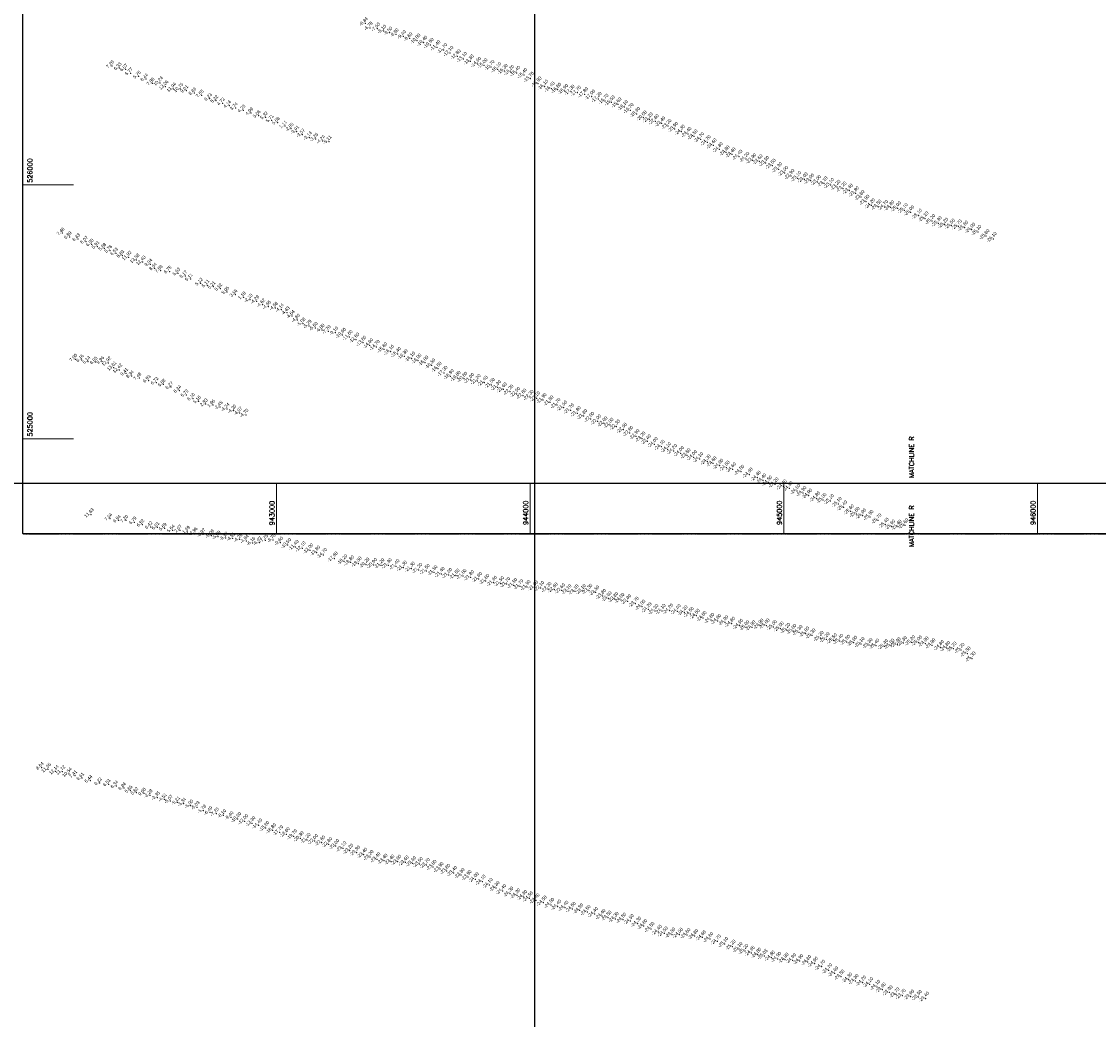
# Model space of a CAD drawing. Header units: feet. Extents: x 923032 to 950902, y 470215 to 606658.
# Tile 14 of 66: x 941995 to 946240, y 522712 to 526644. Entities that reach past the tile are written whole.
import ezdxf
from ezdxf.enums import TextEntityAlignment as Align

# ---------------------------------------------------------------- set-up
doc = ezdxf.new("R2010")
doc.units = ezdxf.units.FT
doc.header["$MEASUREMENT"] = 0
doc.header["$XCLIPFRAME"] = 0
doc.header["$PDSIZE"] = 100
doc.linetypes.add('DASHED', pattern=[0.75, 0.5, -0.25])
doc.linetypes.add('DASHED2', pattern=[0.375, 0.25, -0.125])
doc.layers.add('ALIGNSPACE-24x36', color=1, linetype='DASHED2', plot=False)
for name, color, linetype in [('ELEV8', 7, 'Continuous'), ('GRID-LABELS-X', 7, 'Continuous'), ('GRID-LABELS-Y', 7, 'Continuous'), ('GRID-TICKS-X', 7, 'Continuous'), ('GRID-TICKS-Y', 7, 'Continuous'), ('MATCHLINE', 7, 'DASHED'), ('POINTS8', 7, 'Continuous')]:
    doc.layers.add(name, color=color, linetype=linetype)
doc.layers.add('MrSID', color=251, linetype='Continuous', transparency=0.2)
doc.styles.add('MM-STANDARD', font='txt', dxfattribs={"height": 1})
doc.styles.get("Standard").update_dxf_attribs({"font": 'simplex.shx'})
picture_1 = doc.add_image_def('image4.sid', size_in_pixel=(6320, 6970))
picture_2 = doc.add_image_def('image6.sid', size_in_pixel=(6316, 6967))

msp = doc.modelspace()

# ---------------------------------------------------------------- linework, layer by layer
at = {"layer": 'ALIGNSPACE-24x36'}
for points in [[(942000, 528881.2), (948900.2, 528881.2), (948900.2, 524625.3), (942000, 524625.3)], [(941000, 524825.3), (947900.2, 524825.3), (947900.2, 520569.5), (941000, 520569.5)]]:
    msp.add_lwpolyline(points, close=True, dxfattribs=at)
at = {"layer": 'GRID-TICKS-X', "const_width": 4, "flags": 128}
for points in [[(942000, 524825.3), (942000, 524625.3)], [(943000, 524825.3), (943000, 524625.3)], [(944000, 524825.3), (944000, 524625.3)], [(945000, 524825.3), (945000, 524625.3)], [(946000, 524825.3), (946000, 524625.3)]]:
    msp.add_lwpolyline(points, dxfattribs=at)
at = {"layer": 'GRID-TICKS-Y', "const_width": 4, "flags": 128}
for points in [[(942000, 526000), (942200, 526000)], [(942000, 525000), (942200, 525000)]]:
    msp.add_lwpolyline(points, dxfattribs=at)
at = {"layer": 'MATCHLINE'}
for p, q in [((942000, 524825.3), (948000, 524825.3)), ((942000, 524625.3), (948000, 524625.3))]:
    msp.add_line(p, q, dxfattribs=at)
at = {"layer": 'POINTS8', "color": 250, "linetype": 'Continuous', "lineweight": 0, "transparency": 33554687}
for p in [(943350, 526636.9, -6.8), (943368.8, 526619, -6.8), (943397.6, 526615.8, -7.5), (943421.9, 526607.1, -8.1), (943446.3, 526599.7, -8.5), (943471.1, 526593.1, -8.8), (943500, 526585.6, -9.4), (943525.5, 526577.3, -9.6), (943553.5, 526568.6, -10), (943580.1, 526560.4, -10.4), (943606.1, 526551.5, -10.9), (943632.7, 526542.2, -11.4), (943658.8, 526531.2, -11.7), (943683.6, 526520, -12.1), (943712.4, 526506.8, -12.8), (942351.1, 526468.6, 7.2), (942380.8, 526460.9, 6.3), (942405, 526455.6, 6.1), (943736.9, 526496.8, -13.1), (943764, 526486.5, -13.8), (943792.6, 526477.2, -14.6), (943817.8, 526471.7, -15), (943845.6, 526464.4, -15.7), (943872.1, 526455.9, -16.1), (942425.2, 526440.3, 5.8), (942456.8, 526427.9, 5.8), (942486, 526417.5, 6.4), (943897.6, 526449.3, -16.3), (943922.7, 526445.7, -16.2), (943946.9, 526441.6, -16.4), (943974.9, 526432.9, -16.4), (944001.1, 526418.3, -15.7), (942510.8, 526400.7, 7.9), (942541.2, 526402.3, 10.2), (942562.4, 526387.4, 13.1), (942593, 526378.3, 11.9), (942620.6, 526377.5, 10.7), (942643.9, 526371.6, 9), (944031.2, 526399.5, -15.9), (944056.5, 526387.3, -16.1), (944083, 526379.4, -16.4), (944108.7, 526374.9, -16.6), (944135.5, 526370.4, -16.9), (942675.8, 526362.5, 8.7), (942704.8, 526353.1, 7.7), (942737.1, 526340, 6.2), (942762.1, 526331.9, 5.2), (944161, 526367.3, -17.3), (944186.2, 526363.6, -17.7), (944214.7, 526357.2, -17.8), (944241.9, 526348.3, -17), (944268.1, 526339.2, -17.2), (944294.8, 526331.5, -16.7), (942787.8, 526322.1, 4.7), (942813.4, 526311.9, 4.2), (942839.2, 526303.4, 3.7), (942869.2, 526294.4, 4.2), (944319.7, 526325.2, -15.5), (944346, 526317.2, -15.6), (944371.4, 526306.9, -16.1), (944394.1, 526294.7, -16.7), (942899.7, 526283.5, 5), (942929.1, 526273.1, 5.1), (942957.8, 526266.9, 5.3), (942980.6, 526255.2, 5.7), (943004.6, 526246.1, 5.1), (944419.3, 526279.7, -18.3), (944445.7, 526265.5, -20), (944469.6, 526258.1, -21.2), (944493.4, 526250.9, -22.6), (944518.4, 526242.6, -23.4), (943032.8, 526231.8, 1.1), (943057.1, 526221.2, -2.8), (943079.1, 526210, -3.9), (944543.2, 526232.7, -23.2), (944569.3, 526220.7, -23.9), (944596.3, 526209.9, -24.3), (944622.1, 526201, -24.4), (943101.7, 526197.6, -3.6), (943129.9, 526187, -3.1), (943153.7, 526181.2, -3.3), (943181.4, 526172.6, -4.2), (943206.7, 526171, -5.1), (944646, 526191.5, -24.5), (944671.9, 526180.2, -24.7), (944698.3, 526168.3, -24.7), (944721.4, 526155.8, -24.6), (944745.8, 526140.8, -24.8), (944772.1, 526128.2, -24.8), (944795.8, 526120.3, -24.4), (944822.8, 526111.1, -24.4), (944850.2, 526102.2, -24.2), (944877.3, 526097.1, -23.9), (944902.6, 526093.1, -23.6), (944928.1, 526086.5, -23.5), (944954.2, 526075.7, -23.5), (944979.5, 526061.7, -23.3), (945003, 526047.7, -23), (945027.8, 526034.9, -22.9), (945054.5, 526026.5, -23.1), (945080.4, 526021.8, -23), (945105.4, 526016.9, -23), (945132.2, 526011.6, -23), (945158.4, 526005.8, -23.1), (945183.9, 525999.5, -23.1), (945209.2, 525992.6, -23.2), (945233.3, 525985.6, -23.2), (945258.1, 525977.4, -23.4), (945282.4, 525966.6, -23.8), (945303.9, 525952, -23.8), (945323.4, 525933.8, -23.9), (945345.2, 525919.4, -24.2), (945370.9, 525914.7, -24.5), (945396.8, 525913.1, -24.7), (945421.3, 525911.6, -24.8), (945448.2, 525907.6, -25), (945474.8, 525900.5, -25.1), (945499.7, 525891.9, -25), (945530.6, 525878.8, -25.1), (945556.3, 525867.8, -25.1), (945583.2, 525857.4, -25.2), (945608.8, 525848.9, -25.3), (945633.6, 525843.1, -25.2), (945660.4, 525839.5, -25.5), (945687.5, 525836.4, -25.7), (945712.8, 525831.8, -25.6), (945740.4, 525823.7, -26), (942156, 525810.1, 7.5), (942184.1, 525795.3, 6.9), (942217.4, 525786.9, 6.4), (942249, 525776.6, 6.1), (945764.4, 525814.7, -26.1), (945796.5, 525798.3, -25.8), (945824.9, 525787.2, -26.1), (942270.9, 525766.5, 6), (942294.1, 525757.2, 5.9), (942320.8, 525749.7, 5.7), (942344.1, 525741.3, 5.8), (942367.2, 525730.5, 6.5), (942392, 525722, 8.8), (942417, 525714.9, 11.9), (942447.9, 525704.2, 13.6), (942472.7, 525696, 12.4), (942502.2, 525687.8, 9), (942520.2, 525671.8, 8.6), (942543, 525662.6, 7.9), (942578.2, 525659, 6.7), (942612.2, 525652, 5.6), (942640.2, 525641.1, 5.2), (942661.8, 525629.7, 5.1), (942701.5, 525612, 5.1), (942727.6, 525604.8, 5.1), (942751.2, 525598.8, 5.2), (942777.9, 525591.2, 5.5), (942805.4, 525578, 5.1), (942837.6, 525567.2, 3.6), (942871, 525557.6, 1.2), (942895.5, 525547.6, -2.1), (942921.5, 525541, -4.3), (942945.6, 525528.4, -4.6), (942968.4, 525520, -4.5), (942995.6, 525515.3, -4.6), (943019.2, 525508.8, -4.1), (943041.6, 525497.4, -4.4), (943061.2, 525483.2, -4.6), (943082.6, 525468.3, -4.9), (943103.8, 525453.4, -5.1), (943128.3, 525444.6, -5.3), (943152.4, 525435.8, -5.5), (943179.1, 525429, -6.8), (943203.9, 525422.9, -7.7), (943232.5, 525417.6, -9.1), (943260.1, 525409.4, -10.6), (943286.4, 525400.6, -11.6), (943312.8, 525390.6, -12.6), (943340.4, 525378.1, -13.6), (943367.2, 525368.5, -14.6), (943393.6, 525361.5, -14.7), (943423.3, 525352, -15.6), (942206.5, 525312.7, 7), (942231.7, 525310.8, 6.2), (943449.4, 525342.6, -16.1), (943476.9, 525333.5, -16.4), (943503.7, 525324.9, -16.3), (943532.5, 525315.7, -16.1), (942257.5, 525304, 6.1), (942286.2, 525301.9, 7), (942312.2, 525303.4, 10), (942336.9, 525298.5, 12.9), (942357.6, 525280.2, 13.6), (942380.1, 525271.1, 12.4), (943557.5, 525308.2, -16), (943584.9, 525299.9, -16), (943611.9, 525288.8, -16.5), (943637, 525275.8, -16.6), (942406.9, 525257.1, 9.4), (942429.5, 525247.5, 8.3), (942458.9, 525238.8, 7.5), (942496.1, 525229.2, 6.9), (943660.6, 525259.6, -17.3), (943685.6, 525246.3, -18.9), (943712.3, 525239.9, -19.8), (943738.4, 525236.1, -20.6), (943765.3, 525231.3, -21), (943791.3, 525227, -21.2), (942526.5, 525221.6, 6.7), (942554.3, 525214.1, 6.7), (942584.1, 525203.5, 6.3), (942616.3, 525189.2, 6.3), (943819.1, 525220.6, -21.4), (943846.5, 525212.1, -21.5), (943871.2, 525203.1, -21.3), (943894.1, 525194.2, -21.6), (943920.3, 525185.4, -22.2), (942644.7, 525172.9, 5.7), (942670.2, 525158.5, 6.1), (942693.8, 525147.8, 5.2), (943946.4, 525176.7, -22.5), (943971.4, 525169.7, -22.6), (943999.6, 525164.7, -22.3), (944024.8, 525159.2, -22.1), (944050.9, 525152.6, -21.9), (944078.2, 525143, -21.8), (942720.7, 525136.6, 2.8), (942749.3, 525132.4, 2), (942777.6, 525124.7, -2.5), (942804.5, 525116.8, -4.2), (942831.1, 525110.3, -4.2), (942854.8, 525102.1, -4.1), (944105.7, 525132.8, -21.7), (944131.3, 525122.8, -21.5), (944158.9, 525111.3, -21.7), (944185.9, 525100.3, -21.8), (942879.1, 525094, -4.7), (944211, 525089.4, -21.8), (944238.9, 525078.2, -22), (944265.6, 525068.1, -22), (944290.9, 525060.3, -22), (944314.5, 525054.8, -22), (944340.1, 525047.9, -22.3), (944367.3, 525035.5, -22.6), (944392.3, 525022.9, -22.8), (944417.1, 525010.1, -22.9), (944440.7, 525000.3, -23.2), (944462.3, 524989.9, -23.4), (944489.6, 524978.5, -24), (944516.5, 524968.2, -24.1), (944541.6, 524958.9, -24.1), (944565.1, 524951.6, -24.2), (944592.4, 524943.1, -24), (944618.5, 524934.8, -23.8), (944643.7, 524927.3, -24), (944668, 524919.8, -24.1), (944697.8, 524910.2, -24.3), (944721, 524902.6, -24.6), (944746.9, 524893.6, -24.6), (944772.9, 524885.9, -24.5), (944797.4, 524879.5, -24.6), (944830.4, 524869.7, -24.5), (944863.8, 524858.4, -24.6), (944895.5, 524846.2, -24.4), (944917.1, 524835.6, -24.4), (944940.1, 524827.2, -24.5), (944965.2, 524820.3, -24.2), (944997.4, 524811.9, -24.4), (945021.6, 524804.9, -24.3), (945051, 524794.3, -24.5), (945075, 524785.7, -24.9), (945097.5, 524776, -24.9), (945128.6, 524764.5, -24.8), (945154.1, 524759.1, -25), (945183.6, 524754.4, -25.1), (945214.4, 524743, -25.1), (945235.5, 524729.2, -25.4), (942268.7, 524700.8, 11.6), (942344.3, 524685.1, 7.5), (942377.9, 524677.9, 6.9), (942406.9, 524678, 7.2), (945262.6, 524713.7, -25.6), (945284.9, 524703.9, -25.6), (945309.9, 524697.4, -25.9), (945339.6, 524691.8, -25.9), (945370.9, 524678.2, -25.7), (942440.2, 524671, 6.8), (942471.2, 524661.6, 6.5), (942503.3, 524652.7, 6.4), (942530.2, 524650.3, 6), (942558.9, 524646.5, 5.7), (942590.5, 524639.6, 5.6), (942619.2, 524638.9, 2.1), (942648.9, 524632.8, -1.7), (945400.1, 524660.8, -25.4), (945424.7, 524654.1, -25.6), (945450, 524653.3, -25.4), (945477.2, 524658.4, -25.6), (942678.5, 524627.9, -3), (942709.9, 524622.8, -4), (942743.5, 524618.4, -5.1), (942769.1, 524613.6, -5.7), (942799, 524608.9, -6.2), (942827.3, 524607.2, -4.5), (942855.2, 524603, -4.3), (942880.4, 524597.6, -4.9), (942906.2, 524589.2, -6.2), (942932.1, 524590.2, -7), (942956.3, 524599.7, -7.7), (942986.3, 524601.4, -8.7), (943015.7, 524590, -9.6), (943043.9, 524580.8, -10.5), (943073.8, 524573.5, -11.4), (943101.3, 524567.9, -12.1), (943131.4, 524560.1, -13), (943158.2, 524551.7, -13.8), (943185.2, 524542, -14.7), (943227.7, 524527.8, -17.6), (943265.4, 524517, -18.2), (943292, 524512.5, -18.8), (943322, 524508.2, -19.5), (943352.4, 524504, -20.2), (943382.6, 524502.2, -20.9), (943411.5, 524501.4, -21.2), (943440.9, 524501.5, -21.3), (943471.3, 524497.6, -21.4), (943500.3, 524491.9, -21.3), (943532, 524488, -21.3), (943560.8, 524483.1, -21.2), (943590.9, 524479.1, -21.5), (943620.7, 524474.1, -21.5), (943649.6, 524466.9, -21.4), (943678.6, 524463.1, -21.6), (943707.9, 524460.3, -21.6), (943735.2, 524459.5, -21.8), (943765.5, 524454, -21.8), (943796.4, 524447.4, -21.8), (943825, 524439.5, -21.6), (943855.4, 524432.3, -21.6), (943883.4, 524430.9, -21.5), (943907.4, 524427.4, -21.7), (943935.4, 524423, -21.5), (943959.2, 524418.6, -21.7), (943987.6, 524415.8, -21.9), (944017.2, 524413.6, -21.9), (944041.7, 524411.3, -22.1), (944070.4, 524408, -22.3), (944094.7, 524405.7, -22.6), (944123.8, 524402.5, -22.6), (944148.8, 524398.9, -23.1), (944177.1, 524398.3, -23.1), (944205.7, 524399.6, -23.1), (944231.4, 524400.8, -23.3), (944258.3, 524394.4, -23.5), (944285.1, 524380.9, -23.8), (944307.4, 524371.2, -23.8), (944333.3, 524368.2, -23.8), (944357.6, 524364.9, -24), (944383.7, 524359.6, -23.8), (944414.4, 524349.9, -23.7), (944440.3, 524338, -24), (944465.4, 524327.8, -24.3), (944491.7, 524320.8, -24.3), (944520.1, 524321.6, -24.1), (944549.6, 524322.5, -24.2), (944580.2, 524320.4, -24.4), (944607, 524315.9, -24.2), (944631.4, 524309.7, -24.5), (944654.7, 524302.2, -24.5), (944681.7, 524293.5, -24.8), (944712, 524286.1, -24.8), (944739, 524282.2, -24.6), (944767.4, 524276.5, -24.9), (944793.8, 524270.8, -24.8), (944825.3, 524262.8, -24.9), (944850.2, 524256.9, -25), (944874.5, 524256.3, -24.9), (944905.9, 524263.3, -24.9), (944930.1, 524263.9, -25), (944958.3, 524258.7, -25), (944985.7, 524252.2, -25), (945011.5, 524246.7, -25.2), (945035.4, 524242.6, -25), (945059.9, 524237.8, -25.3), (945086.4, 524232.2, -25), (945110.8, 524225, -25.3), (945143, 524215.2, -25.2), (945166.6, 524209.9, -25.2), (945195.7, 524205.4, -25.5), (945220.2, 524203.3, -25.4), (945247.7, 524199.7, -25.5), (945275.3, 524195.9, -25), (945304.1, 524191, -25.1), (945335.9, 524186.9, -25.3), (945362.5, 524184.5, -25.4), (945396.5, 524182.4, -25.4), (945422, 524184.4, -25.5), (945447, 524189.8, -25.4), (945471, 524194.9, -25.3), (945503.8, 524197.8, -25.2), (945530.6, 524197, -25), (945556.9, 524193.1, -24.9), (945583.8, 524185.8, -24.9), (945617.2, 524178.7, -24.8), (945641.7, 524175.3, -24.8), (945667.4, 524172.7, -25.2), (945698.5, 524167.9, -25.2), (945722.4, 524153.7, -25.5), (945741.9, 524133.8, -25.3), (942074.1, 523703.8, 8.6), (942099.6, 523697.4, 11.5), (942129.7, 523689.2, 12.1), (942155.7, 523687.5, 11.7), (942181.7, 523679.2, 10.5), (942205.6, 523672, 7.4), (942233.4, 523662.8, 6.6), (942265.7, 523652.8, 6.4), (942303.5, 523643.4, 6.2), (942338, 523638.5, 6.5), (942368.4, 523631.4, 6.3), (942398.5, 523623.8, 6.8), (942424, 523612.9, 5.6), (942447.6, 523605.3, 0.8), (942477.1, 523602.6, 0), (942501, 523595, -2.3), (942530.6, 523586.2, -3.3), (942557.3, 523579.5, -4.5), (942581.3, 523572.5, -5.1), (942609.5, 523566.9, -5.2), (942633.7, 523561.6, -5.3), (942661.7, 523554, -5), (942687, 523548.1, -5), (942712.1, 523534.3, -5.8), (942737.2, 523527.4, -6.5), (942762.8, 523522.6, -7.2), (942791, 523516.1, -8.1), (942820.2, 523508.3, -9.4), (942847.1, 523501.5, -10.6), (942874.8, 523492.8, -12), (942903.2, 523485, -13.3), (942929.6, 523476.3, -14.4), (942957.8, 523465.8, -15.6), (942984.6, 523456.8, -16.8), (943012.1, 523449.2, -17.7), (943038.5, 523441.7, -18.6), (943067.5, 523433.2, -19.7), (943093.8, 523425.4, -20.3), (943120.8, 523419, -21.2), (943149.9, 523414.3, -22), (943178.3, 523408.8, -22.6), (943205.6, 523402.4, -22.8), (943233.7, 523394.8, -23), (943261.8, 523385.7, -23.1), (943288.5, 523376.7, -23.2), (943315.7, 523369, -23.3), (943343.8, 523360.6, -23.4), (943369.1, 523351.3, -23.2), (943396, 523342.8, -23.4), (943424, 523336.9, -23.4), (943451.1, 523334, -23.4), (943477.8, 523333, -23.6), (943507.6, 523330.3, -23.6), (943536.7, 523327, -23.6), (943563.6, 523324.2, -23.5), (943591, 523320.1, -23.7), (943617.2, 523313, -23.8), (943644.8, 523304.7, -23.9), (943671.1, 523297.1, -23.8), (943698.3, 523289, -23.4), (943727.6, 523280.7, -23.9), (943755.4, 523273, -23.9), (943783.4, 523264, -24), (943810.9, 523254.4, -24.1), (943838.5, 523241.5, -24.1), (943865.6, 523229.3, -24.3), (943891.5, 523217.6, -24.4), (943919.9, 523207.7, -24.3), (943947.3, 523200.6, -24.3), (943974, 523194.5, -24.3), (943997.2, 523188.5, -24.5), (944023.3, 523181.2, -24.4), (944051.8, 523172, -24.5), (944081.3, 523163.3, -24.5), (944108.7, 523156.4, -24.4), (944136.9, 523151.8, -24.4), (944166.3, 523147.3, -24.5), (944195.5, 523141.4, -24.5), (944224.6, 523134.6, -24.5), (944253.6, 523126.7, -24.4), (944283.1, 523119.2, -24.4), (944306.6, 523113.1, -24.5), (944335, 523108.1, -24.3), (944365.3, 523104.6, -24.5), (944394.9, 523099.1, -24.5), (944423.9, 523089.3, -24.3), (944447.8, 523079.9, -24.6), (944476.2, 523068.3, -24.5), (944505.1, 523057, -24.4), (944528.7, 523050.7, -24.5), (944558.5, 523046.4, -24.5), (944588, 523045.6, -24.5), (944617.9, 523044, -24.6), (944648.6, 523040.3, -24.8), (944679, 523034.9, -24.6), (944708.1, 523028.2, -24.6), (944737.6, 523019, -24.7), (944767.1, 523008.6, -25.1), (944796.1, 522998.6, -25.2), (944823.2, 522989, -25.1), (944846, 522981.5, -25.2), (944871.6, 522974.2, -24.9), (944897.2, 522966.8, -24.8), (944922.3, 522961.3, -25.1), (944950.8, 522955.4, -24.8), (944975.9, 522950.5, -24.9), (945004.7, 522947.1, -24.9), (945034.1, 522944.9, -24.9), (945062.6, 522942, -24.9), (945094.2, 522937.7, -24.8), (945120.7, 522931.3, -24.9), (945148.6, 522919.2, -24.7), (945176.7, 522905.3, -24.7), (945200.3, 522893.3, -24.6), (945225.2, 522880.5, -24.5), (945255.3, 522869.1, -24.3), (945280.9, 522862.8, -24.3), (945310.6, 522856.8, -24.2), (945337.9, 522850.8, -24.1), (945366.5, 522840.3, -24.1), (945388, 522829.5, -23.9), (945415.3, 522818.6, -23.9), (945441.9, 522810.2, -23.7), (945466.5, 522804.9, -23.7), (945499.3, 522801.8, -23.6), (945530.4, 522799.7, -23.5), (945558.4, 522793.7, -23.4)]:
    msp.add_point(p, dxfattribs=at)

# ---------------------------------------------------------------- texts
at = {"layer": 'ELEV8', "color": 18, "true_color": 0x000000, "transparency": 33554687, "style": 'MM-STANDARD'}
for s, p in [('-6.84', (943350, 526636.9, -6.8)), ('-6.78', (943368.8, 526619, -6.8)), ('-7.50', (943397.6, 526615.8, -7.5)), ('-8.10', (943421.9, 526607.1, -8.1)), ('-8.50', (943446.3, 526599.7, -8.5)), ('-8.80', (943471.1, 526593.1, -8.8)), ('-9.40', (943500, 526585.6, -9.4)), ('-9.60', (943525.5, 526577.3, -9.6)), ('-10.00', (943553.5, 526568.6, -10)), ('-10.40', (943580.1, 526560.4, -10.4)), ('-10.90', (943606.1, 526551.5, -10.9)), ('-11.40', (943632.7, 526542.2, -11.4)), ('-11.70', (943658.8, 526531.2, -11.7)), ('-12.10', (943683.6, 526520, -12.1)), ('-12.80', (943712.4, 526506.8, -12.8)), ('-13.10', (943736.9, 526496.8, -13.1)), ('-13.80', (943764, 526486.5, -13.8)), ('-14.60', (943792.6, 526477.2, -14.6)), ('-15.00', (943817.8, 526471.7, -15)), ('7.20', (942351.1, 526468.6, 7.2)), ('6.33', (942380.8, 526460.9, 6.3)), ('6.07', (942405, 526455.6, 6.1)), ('5.77', (942425.2, 526440.3, 5.8)), ('-15.70', (943845.6, 526464.4, -15.7)), ('-16.10', (943872.1, 526455.9, -16.1)), ('-16.30', (943897.6, 526449.3, -16.3)), ('-16.20', (943922.7, 526445.7, -16.2)), ('-16.40', (943946.9, 526441.6, -16.4)), ('-16.40', (943974.9, 526432.9, -16.4)), ('5.76', (942456.8, 526427.9, 5.8)), ('6.44', (942486, 526417.5, 6.4)), ('7.86', (942510.8, 526400.7, 7.9)), ('10.24', (942541.2, 526402.3, 10.2)), ('13.06', (942562.4, 526387.4, 13.1)), ('-15.70', (944001.1, 526418.3, -15.7)), ('-15.90', (944031.2, 526399.5, -15.9)), ('-16.10', (944056.5, 526387.3, -16.1)), ('11.94', (942593, 526378.3, 11.9)), ('10.75', (942620.6, 526377.5, 10.7)), ('9.01', (942643.9, 526371.6, 9)), ('8.66', (942675.8, 526362.5, 8.7)), ('7.65', (942704.8, 526353.1, 7.7)), ('-16.40', (944083, 526379.4, -16.4)), ('-16.60', (944108.7, 526374.9, -16.6)), ('-16.90', (944135.5, 526370.4, -16.9)), ('-17.30', (944161, 526367.3, -17.3)), ('-17.70', (944186.2, 526363.6, -17.7)), ('-17.80', (944214.7, 526357.2, -17.8)), ('-17.00', (944241.9, 526348.3, -17)), ('6.23', (942737.1, 526340, 6.2)), ('5.22', (942762.1, 526331.9, 5.2)), ('4.72', (942787.8, 526322.1, 4.7)), ('4.16', (942813.4, 526311.9, 4.2)), ('-17.20', (944268.1, 526339.2, -17.2)), ('-16.70', (944294.8, 526331.5, -16.7)), ('-15.50', (944319.7, 526325.2, -15.5)), ('-15.60', (944346, 526317.2, -15.6)), ('-16.10', (944371.4, 526306.9, -16.1)), ('3.74', (942839.2, 526303.4, 3.7)), ('4.23', (942869.2, 526294.4, 4.2)), ('4.99', (942899.7, 526283.5, 5)), ('5.06', (942929.1, 526273.1, 5.1)), ('5.32', (942957.8, 526266.9, 5.3)), ('-16.70', (944394.1, 526294.7, -16.7)), ('-18.30', (944419.3, 526279.7, -18.3)), ('-20.00', (944445.7, 526265.5, -20)), ('-21.20', (944469.6, 526258.1, -21.2)), ('5.71', (942980.6, 526255.2, 5.7)), ('5.08', (943004.6, 526246.1, 5.1)), ('1.11', (943032.8, 526231.8, 1.1)), ('-2.85', (943057.1, 526221.2, -2.8)), ('-22.60', (944493.4, 526250.9, -22.6)), ('-23.40', (944518.4, 526242.6, -23.4)), ('-23.20', (944543.2, 526232.7, -23.2)), ('-23.90', (944569.3, 526220.7, -23.9)), ('-3.91', (943079.1, 526210, -3.9)), ('-3.57', (943101.7, 526197.6, -3.6)), ('-3.14', (943129.9, 526187, -3.1)), ('-3.26', (943153.7, 526181.2, -3.3)), ('-24.30', (944596.3, 526209.9, -24.3)), ('-24.40', (944622.1, 526201, -24.4)), ('-24.50', (944646, 526191.5, -24.5)), ('-24.70', (944671.9, 526180.2, -24.7)), ('-4.24', (943181.4, 526172.6, -4.2)), ('-5.11', (943206.7, 526171, -5.1)), ('-24.70', (944698.3, 526168.3, -24.7)), ('-24.60', (944721.4, 526155.8, -24.6)), ('-24.80', (944745.8, 526140.8, -24.8)), ('-24.80', (944772.1, 526128.2, -24.8)), ('-24.40', (944795.8, 526120.3, -24.4)), ('-24.40', (944822.8, 526111.1, -24.4)), ('-24.20', (944850.2, 526102.2, -24.2)), ('-23.90', (944877.3, 526097.1, -23.9)), ('-23.60', (944902.6, 526093.1, -23.6)), ('-23.50', (944928.1, 526086.5, -23.5)), ('-23.50', (944954.2, 526075.7, -23.5)), ('-23.30', (944979.5, 526061.7, -23.3)), ('-23.00', (945003, 526047.7, -23)), ('-22.90', (945027.8, 526034.9, -22.9)), ('-23.10', (945054.5, 526026.5, -23.1)), ('-23.00', (945080.4, 526021.8, -23)), ('-23.00', (945105.4, 526016.9, -23)), ('-23.00', (945132.2, 526011.6, -23)), ('-23.10', (945158.4, 526005.8, -23.1)), ('-23.10', (945183.9, 525999.5, -23.1)), ('-23.20', (945209.2, 525992.6, -23.2)), ('-23.20', (945233.3, 525985.6, -23.2)), ('-23.40', (945258.1, 525977.4, -23.4)), ('-23.80', (945282.4, 525966.6, -23.8)), ('-23.80', (945303.9, 525952, -23.8)), ('-23.90', (945323.4, 525933.8, -23.9)), ('-24.20', (945345.2, 525919.4, -24.2)), ('-24.50', (945370.9, 525914.7, -24.5)), ('-24.70', (945396.8, 525913.1, -24.7)), ('-24.80', (945421.3, 525911.6, -24.8)), ('-25.00', (945448.2, 525907.6, -25)), ('-25.10', (945474.8, 525900.5, -25.1)), ('-25.00', (945499.7, 525891.9, -25)), ('-25.10', (945530.6, 525878.8, -25.1)), ('-25.10', (945556.3, 525867.8, -25.1)), ('-25.20', (945583.2, 525857.4, -25.2)), ('-25.30', (945608.8, 525848.9, -25.3)), ('-25.20', (945633.6, 525843.1, -25.2)), ('-25.50', (945660.4, 525839.5, -25.5)), ('-25.70', (945687.5, 525836.4, -25.7)), ('7.46', (942156, 525810.1, 7.5)), ('6.89', (942184.1, 525795.3, 6.9)), ('-25.60', (945712.8, 525831.8, -25.6)), ('-26.00', (945740.4, 525823.7, -26)), ('-26.10', (945764.4, 525814.7, -26.1)), ('-25.80', (945796.5, 525798.3, -25.8)), ('6.43', (942217.4, 525786.9, 6.4)), ('6.07', (942249, 525776.6, 6.1)), ('6.05', (942270.9, 525766.5, 6)), ('5.91', (942294.1, 525757.2, 5.9)), ('-26.10', (945824.9, 525787.2, -26.1)), ('5.68', (942320.8, 525749.7, 5.7)), ('5.76', (942344.1, 525741.3, 5.8)), ('6.53', (942367.2, 525730.5, 6.5)), ('8.83', (942392, 525722, 8.8)), ('11.92', (942417, 525714.9, 11.9)), ('13.58', (942447.9, 525704.2, 13.6)), ('12.40', (942472.7, 525696, 12.4)), ('9.04', (942502.2, 525687.8, 9)), ('8.64', (942520.2, 525671.8, 8.6)), ('7.88', (942543, 525662.6, 7.9)), ('6.75', (942578.2, 525659, 6.7)), ('5.63', (942612.2, 525652, 5.6)), ('5.17', (942640.2, 525641.1, 5.2)), ('5.11', (942661.8, 525629.7, 5.1)), ('5.12', (942701.5, 525612, 5.1)), ('5.11', (942727.6, 525604.8, 5.1)), ('5.21', (942751.2, 525598.8, 5.2)), ('5.52', (942777.9, 525591.2, 5.5)), ('5.05', (942805.4, 525578, 5.1)), ('3.56', (942837.6, 525567.2, 3.6)), ('1.18', (942871, 525557.6, 1.2)), ('-2.15', (942895.5, 525547.6, -2.1)), ('-4.29', (942921.5, 525541, -4.3)), ('-4.62', (942945.6, 525528.4, -4.6)), ('-4.55', (942968.4, 525520, -4.5)), ('-4.58', (942995.6, 525515.3, -4.6)), ('-4.14', (943019.2, 525508.8, -4.1)), ('-4.43', (943041.6, 525497.4, -4.4)), ('-4.64', (943061.2, 525483.2, -4.6)), ('-4.86', (943082.6, 525468.3, -4.9)), ('-5.08', (943103.8, 525453.4, -5.1)), ('-5.29', (943128.3, 525444.6, -5.3)), ('-5.50', (943152.4, 525435.8, -5.5)), ('-6.80', (943179.1, 525429, -6.8)), ('-7.70', (943203.9, 525422.9, -7.7)), ('-9.10', (943232.5, 525417.6, -9.1)), ('-10.60', (943260.1, 525409.4, -10.6)), ('-11.60', (943286.4, 525400.6, -11.6)), ('-12.60', (943312.8, 525390.6, -12.6)), ('-13.60', (943340.4, 525378.1, -13.6)), ('-14.60', (943367.2, 525368.5, -14.6)), ('-14.70', (943393.6, 525361.5, -14.7)), ('-15.60', (943423.3, 525352, -15.6)), ('-16.10', (943449.4, 525342.6, -16.1)), ('-16.40', (943476.9, 525333.5, -16.4)), ('-16.30', (943503.7, 525324.9, -16.3)), ('7.00', (942206.5, 525312.7, 7)), ('6.16', (942231.7, 525310.8, 6.2)), ('6.14', (942257.5, 525304, 6.1)), ('6.95', (942286.2, 525301.9, 7)), ('9.96', (942312.2, 525303.4, 10)), ('12.92', (942336.9, 525298.5, 12.9)), ('-16.10', (943532.5, 525315.7, -16.1)), ('-16.00', (943557.5, 525308.2, -16)), ('-16.00', (943584.9, 525299.9, -16)), ('-16.50', (943611.9, 525288.8, -16.5)), ('13.61', (942357.6, 525280.2, 13.6)), ('12.42', (942380.1, 525271.1, 12.4)), ('9.41', (942406.9, 525257.1, 9.4)), ('8.34', (942429.5, 525247.5, 8.3)), ('-16.60', (943637, 525275.8, -16.6)), ('-17.30', (943660.6, 525259.6, -17.3)), ('-18.90', (943685.6, 525246.3, -18.9)), ('-19.80', (943712.3, 525239.9, -19.8)), ('7.48', (942458.9, 525238.8, 7.5)), ('6.93', (942496.1, 525229.2, 6.9)), ('6.72', (942526.5, 525221.6, 6.7)), ('6.68', (942554.3, 525214.1, 6.7)), ('6.27', (942584.1, 525203.5, 6.3)), ('-20.60', (943738.4, 525236.1, -20.6)), ('-21.00', (943765.3, 525231.3, -21)), ('-21.20', (943791.3, 525227, -21.2)), ('-21.40', (943819.1, 525220.6, -21.4)), ('-21.50', (943846.5, 525212.1, -21.5)), ('-21.30', (943871.2, 525203.1, -21.3)), ('6.34', (942616.3, 525189.2, 6.3)), ('5.72', (942644.7, 525172.9, 5.7)), ('6.10', (942670.2, 525158.5, 6.1)), ('-21.60', (943894.1, 525194.2, -21.6)), ('-22.20', (943920.3, 525185.4, -22.2)), ('-22.50', (943946.4, 525176.7, -22.5)), ('-22.60', (943971.4, 525169.7, -22.6)), ('-22.30', (943999.6, 525164.7, -22.3)), ('-22.10', (944024.8, 525159.2, -22.1)), ('5.16', (942693.8, 525147.8, 5.2)), ('2.83', (942720.7, 525136.6, 2.8)), ('1.96', (942749.3, 525132.4, 2)), ('-2.45', (942777.6, 525124.7, -2.5)), ('-4.24', (942804.5, 525116.8, -4.2)), ('-21.90', (944050.9, 525152.6, -21.9)), ('-21.80', (944078.2, 525143, -21.8)), ('-21.70', (944105.7, 525132.8, -21.7)), ('-21.50', (944131.3, 525122.8, -21.5)), ('-21.70', (944158.9, 525111.3, -21.7)), ('-4.20', (942831.1, 525110.3, -4.2)), ('-4.07', (942854.8, 525102.1, -4.1)), ('-4.70', (942879.1, 525094, -4.7)), ('-21.80', (944185.9, 525100.3, -21.8)), ('-21.80', (944211, 525089.4, -21.8)), ('-22.00', (944238.9, 525078.2, -22)), ('-22.00', (944265.6, 525068.1, -22)), ('-22.00', (944290.9, 525060.3, -22)), ('-22.00', (944314.5, 525054.8, -22)), ('-22.30', (944340.1, 525047.9, -22.3)), ('-22.60', (944367.3, 525035.5, -22.6)), ('-22.80', (944392.3, 525022.9, -22.8)), ('-22.90', (944417.1, 525010.1, -22.9)), ('-23.20', (944440.7, 525000.3, -23.2)), ('-23.40', (944462.3, 524989.9, -23.4)), ('-24.00', (944489.6, 524978.5, -24)), ('-24.10', (944516.5, 524968.2, -24.1)), ('-24.10', (944541.6, 524958.9, -24.1)), ('-24.20', (944565.1, 524951.6, -24.2)), ('-24.00', (944592.4, 524943.1, -24)), ('-23.80', (944618.5, 524934.8, -23.8)), ('-24.00', (944643.7, 524927.3, -24)), ('-24.10', (944668, 524919.8, -24.1)), ('-24.30', (944697.8, 524910.2, -24.3)), ('-24.60', (944721, 524902.6, -24.6)), ('-24.60', (944746.9, 524893.6, -24.6)), ('-24.50', (944772.9, 524885.9, -24.5)), ('-24.60', (944797.4, 524879.5, -24.6)), ('-24.50', (944830.4, 524869.7, -24.5)), ('-24.60', (944863.8, 524858.4, -24.6)), ('-24.40', (944895.5, 524846.2, -24.4)), ('-24.40', (944917.1, 524835.6, -24.4)), ('-24.50', (944940.1, 524827.2, -24.5)), ('-24.20', (944965.2, 524820.3, -24.2)), ('-24.40', (944997.4, 524811.9, -24.4)), ('-24.30', (945021.6, 524804.9, -24.3)), ('-24.50', (945051, 524794.3, -24.5)), ('-24.90', (945075, 524785.7, -24.9)), ('-24.90', (945097.5, 524776, -24.9)), ('-24.80', (945128.6, 524764.5, -24.8)), ('-25.00', (945154.1, 524759.1, -25)), ('-25.10', (945183.6, 524754.4, -25.1)), ('-25.10', (945214.4, 524743, -25.1)), ('-25.40', (945235.5, 524729.2, -25.4)), ('11.63', (942268.7, 524700.8, 11.6)), ('-25.60', (945262.6, 524713.7, -25.6)), ('-25.60', (945284.9, 524703.9, -25.6)), ('-25.90', (945309.9, 524697.4, -25.9)), ('-25.90', (945339.6, 524691.8, -25.9)), ('7.54', (942344.3, 524685.1, 7.5)), ('6.94', (942377.9, 524677.9, 6.9)), ('7.20', (942406.9, 524678, 7.2)), ('6.79', (942440.2, 524671, 6.8)), ('6.52', (942471.2, 524661.6, 6.5)), ('6.42', (942503.3, 524652.7, 6.4)), ('6.01', (942530.2, 524650.3, 6)), ('-25.70', (945370.9, 524678.2, -25.7)), ('-25.40', (945400.1, 524660.8, -25.4)), ('-25.60', (945424.7, 524654.1, -25.6)), ('-25.40', (945450, 524653.3, -25.4)), ('-25.60', (945477.2, 524658.4, -25.6)), ('5.69', (942558.9, 524646.5, 5.7)), ('5.64', (942590.5, 524639.6, 5.6)), ('2.07', (942619.2, 524638.9, 2.1)), ('-1.69', (942648.9, 524632.8, -1.7)), ('-2.96', (942678.5, 524627.9, -3)), ('-3.97', (942709.9, 524622.8, -4)), ('-5.09', (942743.5, 524618.4, -5.1)), ('-5.69', (942769.1, 524613.6, -5.7)), ('-6.17', (942799, 524608.9, -6.2)), ('-4.51', (942827.3, 524607.2, -4.5)), ('-4.26', (942855.2, 524603, -4.3)), ('-4.94', (942880.4, 524597.6, -4.9)), ('-6.16', (942906.2, 524589.2, -6.2)), ('-6.97', (942932.1, 524590.2, -7)), ('-7.75', (942956.3, 524599.7, -7.7)), ('-8.70', (942986.3, 524601.4, -8.7)), ('-9.60', (943015.7, 524590, -9.6)), ('-10.50', (943043.9, 524580.8, -10.5)), ('-11.40', (943073.8, 524573.5, -11.4)), ('-12.10', (943101.3, 524567.9, -12.1)), ('-13.00', (943131.4, 524560.1, -13)), ('-13.80', (943158.2, 524551.7, -13.8)), ('-14.70', (943185.2, 524542, -14.7)), ('-17.60', (943227.7, 524527.8, -17.6)), ('-18.20', (943265.4, 524517, -18.2)), ('-18.80', (943292, 524512.5, -18.8)), ('-19.50', (943322, 524508.2, -19.5)), ('-20.20', (943352.4, 524504, -20.2)), ('-20.90', (943382.6, 524502.2, -20.9)), ('-21.20', (943411.5, 524501.4, -21.2)), ('-21.30', (943440.9, 524501.5, -21.3)), ('-21.40', (943471.3, 524497.6, -21.4)), ('-21.30', (943500.3, 524491.9, -21.3)), ('-21.30', (943532, 524488, -21.3)), ('-21.20', (943560.8, 524483.1, -21.2)), ('-21.50', (943590.9, 524479.1, -21.5)), ('-21.50', (943620.7, 524474.1, -21.5)), ('-21.40', (943649.6, 524466.9, -21.4)), ('-21.60', (943678.6, 524463.1, -21.6)), ('-21.60', (943707.9, 524460.3, -21.6)), ('-21.80', (943735.2, 524459.5, -21.8)), ('-21.80', (943765.5, 524454, -21.8)), ('-21.80', (943796.4, 524447.4, -21.8)), ('-21.60', (943825, 524439.5, -21.6)), ('-21.60', (943855.4, 524432.3, -21.6)), ('-21.50', (943883.4, 524430.9, -21.5)), ('-21.70', (943907.4, 524427.4, -21.7)), ('-21.50', (943935.4, 524423, -21.5)), ('-21.70', (943959.2, 524418.6, -21.7)), ('-21.90', (943987.6, 524415.8, -21.9)), ('-21.90', (944017.2, 524413.6, -21.9)), ('-22.10', (944041.7, 524411.3, -22.1)), ('-22.30', (944070.4, 524408, -22.3)), ('-22.60', (944094.7, 524405.7, -22.6)), ('-22.60', (944123.8, 524402.5, -22.6)), ('-23.10', (944148.8, 524398.9, -23.1)), ('-23.10', (944177.1, 524398.3, -23.1)), ('-23.10', (944205.7, 524399.6, -23.1)), ('-23.30', (944231.4, 524400.8, -23.3)), ('-23.50', (944258.3, 524394.4, -23.5)), ('-23.80', (944285.1, 524380.9, -23.8)), ('-23.80', (944307.4, 524371.2, -23.8)), ('-23.80', (944333.3, 524368.2, -23.8)), ('-24.00', (944357.6, 524364.9, -24)), ('-23.80', (944383.7, 524359.6, -23.8)), ('-23.70', (944414.4, 524349.9, -23.7)), ('-24.00', (944440.3, 524338, -24)), ('-24.29', (944465.4, 524327.8, -24.3)), ('-24.30', (944491.7, 524320.8, -24.3)), ('-24.10', (944520.1, 524321.6, -24.1)), ('-24.20', (944549.6, 524322.5, -24.2)), ('-24.40', (944580.2, 524320.4, -24.4)), ('-24.20', (944607, 524315.9, -24.2)), ('-24.50', (944631.4, 524309.7, -24.5)), ('-24.50', (944654.7, 524302.2, -24.5)), ('-24.80', (944681.7, 524293.5, -24.8)), ('-24.80', (944712, 524286.1, -24.8)), ('-24.60', (944739, 524282.2, -24.6)), ('-24.90', (944767.4, 524276.5, -24.9)), ('-24.80', (944793.8, 524270.8, -24.8)), ('-24.90', (944825.3, 524262.8, -24.9)), ('-24.90', (944905.9, 524263.3, -24.9)), ('-25.00', (944930.1, 524263.9, -25)), ('-25.00', (944850.2, 524256.9, -25)), ('-24.90', (944874.5, 524256.3, -24.9)), ('-25.00', (944958.3, 524258.7, -25)), ('-25.00', (944985.7, 524252.2, -25)), ('-25.20', (945011.5, 524246.7, -25.2)), ('-25.00', (945035.4, 524242.6, -25)), ('-25.30', (945059.9, 524237.8, -25.3)), ('-25.00', (945086.4, 524232.2, -25)), ('-25.30', (945110.8, 524225, -25.3)), ('-25.20', (945143, 524215.2, -25.2)), ('-25.20', (945166.6, 524209.9, -25.2)), ('-25.50', (945195.7, 524205.4, -25.5)), ('-25.40', (945220.2, 524203.3, -25.4)), ('-25.50', (945247.7, 524199.7, -25.5)), ('-25.00', (945275.3, 524195.9, -25)), ('-25.10', (945304.1, 524191, -25.1)), ('-25.30', (945335.9, 524186.9, -25.3)), ('-25.40', (945362.5, 524184.5, -25.4)), ('-25.40', (945396.5, 524182.4, -25.4)), ('-25.50', (945422, 524184.4, -25.5)), ('-25.40', (945447, 524189.8, -25.4)), ('-25.30', (945471, 524194.9, -25.3)), ('-25.20', (945503.8, 524197.8, -25.2)), ('-25.00', (945530.6, 524197, -25)), ('-24.90', (945556.9, 524193.1, -24.9)), ('-24.90', (945583.8, 524185.8, -24.9)), ('-24.80', (945617.2, 524178.7, -24.8)), ('-24.80', (945641.7, 524175.3, -24.8)), ('-25.20', (945667.4, 524172.7, -25.2)), ('-25.20', (945698.5, 524167.9, -25.2)), ('-25.50', (945722.4, 524153.7, -25.5)), ('-25.30', (945741.9, 524133.8, -25.3)), ('8.64', (942074.1, 523703.8, 8.6)), ('11.55', (942099.6, 523697.4, 11.5)), ('12.14', (942129.7, 523689.2, 12.1)), ('11.72', (942155.7, 523687.5, 11.7)), ('10.54', (942181.7, 523679.2, 10.5)), ('7.41', (942205.6, 523672, 7.4)), ('6.61', (942233.4, 523662.8, 6.6)), ('6.44', (942265.7, 523652.8, 6.4)), ('6.22', (942303.5, 523643.4, 6.2)), ('6.51', (942338, 523638.5, 6.5)), ('6.34', (942368.4, 523631.4, 6.3)), ('6.84', (942398.5, 523623.8, 6.8)), ('5.65', (942424, 523612.9, 5.6)), ('0.82', (942447.6, 523605.3, 0.8)), ('0.00', (942477.1, 523602.6, 0)), ('-2.28', (942501, 523595, -2.3)), ('-3.35', (942530.6, 523586.2, -3.3)), ('-4.51', (942557.3, 523579.5, -4.5)), ('-5.07', (942581.3, 523572.5, -5.1)), ('-5.21', (942609.5, 523566.9, -5.2)), ('-5.34', (942633.7, 523561.6, -5.3)), ('-5.00', (942661.7, 523554, -5)), ('-5.03', (942687, 523548.1, -5)), ('-5.78', (942712.1, 523534.3, -5.8)), ('-6.49', (942737.2, 523527.4, -6.5)), ('-7.20', (942762.8, 523522.6, -7.2)), ('-8.10', (942791, 523516.1, -8.1)), ('-9.40', (942820.2, 523508.3, -9.4)), ('-10.60', (942847.1, 523501.5, -10.6)), ('-12.00', (942874.8, 523492.8, -12)), ('-13.30', (942903.2, 523485, -13.3)), ('-14.40', (942929.6, 523476.3, -14.4)), ('-15.60', (942957.8, 523465.8, -15.6)), ('-16.80', (942984.6, 523456.8, -16.8)), ('-17.70', (943012.1, 523449.2, -17.7)), ('-18.60', (943038.5, 523441.7, -18.6)), ('-19.70', (943067.5, 523433.2, -19.7)), ('-20.30', (943093.8, 523425.4, -20.3)), ('-21.20', (943120.8, 523419, -21.2)), ('-22.00', (943149.9, 523414.3, -22)), ('-22.60', (943178.3, 523408.8, -22.6)), ('-22.80', (943205.6, 523402.4, -22.8)), ('-23.00', (943233.7, 523394.8, -23)), ('-23.10', (943261.8, 523385.7, -23.1)), ('-23.20', (943288.5, 523376.7, -23.2)), ('-23.30', (943315.7, 523369, -23.3)), ('-23.40', (943343.8, 523360.6, -23.4)), ('-23.20', (943369.1, 523351.3, -23.2)), ('-23.40', (943396, 523342.8, -23.4)), ('-23.40', (943424, 523336.9, -23.4)), ('-23.40', (943451.1, 523334, -23.4)), ('-23.60', (943477.8, 523333, -23.6)), ('-23.60', (943507.6, 523330.3, -23.6)), ('-23.60', (943536.7, 523327, -23.6)), ('-23.50', (943563.6, 523324.2, -23.5)), ('-23.70', (943591, 523320.1, -23.7)), ('-23.80', (943617.2, 523313, -23.8)), ('-23.90', (943644.8, 523304.7, -23.9)), ('-23.80', (943671.1, 523297.1, -23.8)), ('-23.40', (943698.3, 523289, -23.4)), ('-23.90', (943727.6, 523280.7, -23.9)), ('-23.90', (943755.4, 523273, -23.9)), ('-24.00', (943783.4, 523264, -24)), ('-24.10', (943810.9, 523254.4, -24.1)), ('-24.10', (943838.5, 523241.5, -24.1)), ('-24.30', (943865.6, 523229.3, -24.3)), ('-24.40', (943891.5, 523217.6, -24.4)), ('-24.30', (943919.9, 523207.7, -24.3)), ('-24.30', (943947.3, 523200.6, -24.3)), ('-24.30', (943974, 523194.5, -24.3)), ('-24.50', (943997.2, 523188.5, -24.5)), ('-24.40', (944023.3, 523181.2, -24.4)), ('-24.50', (944051.8, 523172, -24.5)), ('-24.50', (944081.3, 523163.3, -24.5)), ('-24.40', (944108.7, 523156.4, -24.4)), ('-24.40', (944136.9, 523151.8, -24.4)), ('-24.50', (944166.3, 523147.3, -24.5)), ('-24.50', (944195.5, 523141.4, -24.5)), ('-24.50', (944224.6, 523134.6, -24.5)), ('-24.40', (944253.6, 523126.7, -24.4)), ('-24.40', (944283.1, 523119.2, -24.4)), ('-24.50', (944306.6, 523113.1, -24.5)), ('-24.30', (944335, 523108.1, -24.3)), ('-24.50', (944365.3, 523104.6, -24.5)), ('-24.50', (944394.9, 523099.1, -24.5)), ('-24.30', (944423.9, 523089.3, -24.3)), ('-24.60', (944447.8, 523079.9, -24.6)), ('-24.50', (944476.2, 523068.3, -24.5)), ('-24.40', (944505.1, 523057, -24.4)), ('-24.50', (944528.7, 523050.7, -24.5)), ('-24.50', (944558.5, 523046.4, -24.5)), ('-24.50', (944588, 523045.6, -24.5)), ('-24.60', (944617.9, 523044, -24.6)), ('-24.80', (944648.6, 523040.3, -24.8)), ('-24.60', (944679, 523034.9, -24.6)), ('-24.60', (944708.1, 523028.2, -24.6)), ('-24.70', (944737.6, 523019, -24.7)), ('-25.10', (944767.1, 523008.6, -25.1)), ('-25.20', (944796.1, 522998.6, -25.2)), ('-25.10', (944823.2, 522989, -25.1)), ('-25.20', (944846, 522981.5, -25.2)), ('-24.95', (944871.6, 522974.2, -24.9)), ('-24.80', (944897.2, 522966.8, -24.8)), ('-25.05', (944922.3, 522961.3, -25.1)), ('-24.80', (944950.8, 522955.4, -24.8)), ('-24.90', (944975.9, 522950.5, -24.9)), ('-24.90', (945004.7, 522947.1, -24.9)), ('-24.90', (945034.1, 522944.9, -24.9)), ('-24.90', (945062.6, 522942, -24.9)), ('-24.80', (945094.2, 522937.7, -24.8)), ('-24.90', (945120.7, 522931.3, -24.9)), ('-24.70', (945148.6, 522919.2, -24.7)), ('-24.70', (945176.7, 522905.3, -24.7)), ('-24.60', (945200.3, 522893.3, -24.6)), ('-24.50', (945225.2, 522880.5, -24.5)), ('-24.30', (945255.3, 522869.1, -24.3)), ('-24.30', (945280.9, 522862.8, -24.3)), ('-24.20', (945310.6, 522856.8, -24.2)), ('-24.10', (945337.9, 522850.8, -24.1)), ('-24.10', (945366.5, 522840.3, -24.1)), ('-23.90', (945388, 522829.5, -23.9)), ('-23.90', (945415.3, 522818.6, -23.9)), ('-23.70', (945441.9, 522810.2, -23.7)), ('-23.70', (945466.5, 522804.9, -23.7)), ('-23.60', (945499.3, 522801.8, -23.6)), ('-23.50', (945530.4, 522799.7, -23.5)), ('-23.40', (945558.4, 522793.7, -23.4))]:
    msp.add_text(s, height=13, rotation=45, dxfattribs=at).set_placement(p, align=Align.BOTTOM_CENTER)
at = {"layer": 'GRID-LABELS-X'}
for s, p in [('MATCHLINE R', (945512.7, 524845.4)), ('943000', (942991.6, 524658.9)), ('944000', (943991.6, 524659.9)), ('945000', (944991.6, 524659.9)), ('MATCHLINE R', (945512.7, 524573.5)), ('946000', (945991.6, 524659.9))]:
    msp.add_text(s, height=18.75, rotation=90, dxfattribs=at).set_placement(p)
at = {"layer": 'GRID-LABELS-Y'}
for s, p in [('526000', (942037.4, 526008.7)), ('525000', (942037.4, 525008.7))]:
    msp.add_text(s, height=18.75, rotation=90, dxfattribs=at).set_placement(p)

# ---------------------------------------------------------------- pictures from other files: only their frames are drawn
at = {"layer": 'MrSID'}
image = msp.add_image(picture_1, insert=(944016.7, 515780.5), size_in_units=(20734.9, 22867.5), dxfattribs=at)
image.set_boundary_path([(1823.22, -0.5), (-0.5, -0.5), (-0.5, 6685.05), (299.22, 6685.05), (299.22, 5448.84), (908.82, 5448.84), (908.82, 4212.627), (1213.62, 4212.627), (1213.62, 1740.205), (1518.42, 1740.205), (1518.42, 564.954), (1823.22, 564.954), (1823.22, -0.5)])
image = msp.add_image(picture_2, insert=(923454.6, 515648.7), size_in_units=(20721.8, 22857.6), dxfattribs=at)
image.set_boundary_path([(6266.817, 6641.88), (5956.935, 6641.88), (5956.935, 6966.5), (-0.5, 6966.5), (-0.5, -0.5), (6266.817, 3.077), (6266.817, 6641.88)])

doc.saveas('drawing.dxf')
